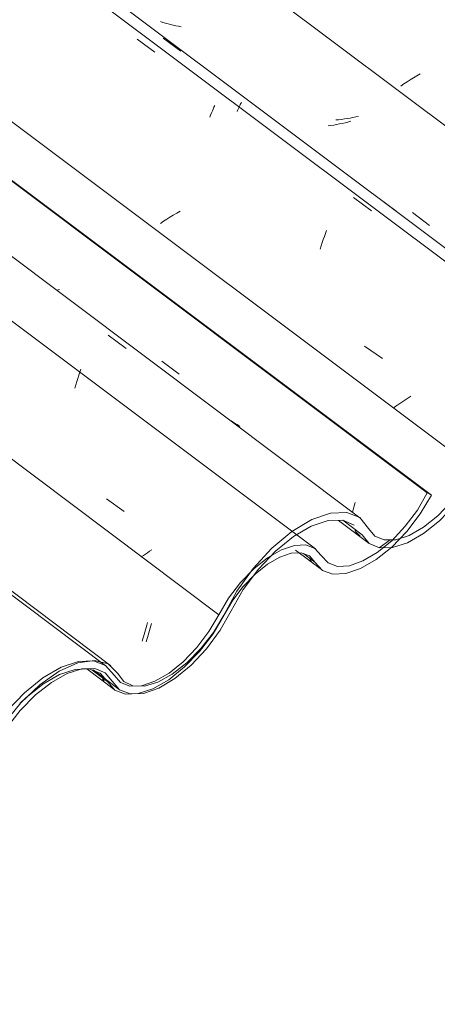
# Model space of a CAD drawing. Header units: millimetres. Extents: x 6528 to 21779, y 617 to 11154.
# Tile 59 of 106: x 15502 to 15726, y 4570 to 5100. Entities that reach past the tile are written whole.
import ezdxf

# ---------------------------------------------------------------- set-up
doc = ezdxf.new("R2010")
doc.units = ezdxf.units.MM
doc.layers.add('A-GLAZ-CWMG', color=7, linetype='Continuous', lineweight=5)
pattern_1 = [(35.687, (12963.13, 6495.37), (232.4107, 222.10645), [11.803, -202.805, -1359.185]), (35.687, (12963.13, 6495.37), (232.4107, 222.10645), [-214.608, 11.803, -202.805, -1144.577]), (35.687, (12963.13, 6495.37), (232.4107, 222.10645), [-429.216, 11.803, -417.413, -715.36]), (35.687, (12963.13, 6495.37), (232.4107, 222.10645), [-858.432, 11.803, -202.805, -500.752]), (35.687, (12963.13, 6495.37), (232.4107, 222.10645), [-1073.041, 11.803, -131.269, -357.68]), (35.687, (12963.13, 6495.37), (232.4107, 222.10645), [-1216.113, 11.803, -345.877]), (137.177, (13050.29, 6585.56), (-166.5234, 43.963), [6.535, -112.291, -752.566]), (137.177, (13050.29, 6585.56), (-166.5234, 43.963), [-118.826, 6.535, -112.291, -633.74]), (137.177, (13050.29, 6585.56), (-166.5234, 43.963), [-237.653, 6.535, -231.117, -396.088]), (137.177, (13050.29, 6585.56), (-166.5234, 43.963), [-475.305, 6.535, -112.291, -277.261]), (137.177, (13050.29, 6585.56), (-166.5234, 43.963), [-594.131, 6.535, -72.682, -198.044]), (137.177, (13050.29, 6585.56), (-166.5234, 43.963), [-673.349, 6.535, -191.508]), (247.064, (13079.337, 6716.79), (-65.88806, -266.0695), [12.3, -211.345, -1416.419]), (247.064, (13079.337, 6716.79), (-65.88806, -266.0695), [-223.645, 12.3, -211.345, -1192.774]), (247.064, (13079.337, 6716.79), (-65.88806, -266.0695), [-447.29, 12.3, -434.99, -745.484]), (247.064, (13079.337, 6716.79), (-65.88806, -266.0695), [-894.58, 12.3, -211.345, -521.839]), (247.064, (13079.337, 6716.79), (-65.88806, -266.0695), [-1118.225, 12.3, -136.796, -372.742]), (247.064, (13079.337, 6716.79), (-65.88806, -266.0695), [-1267.322, 12.3, -360.441])]

# ---------------------------------------------------------------- blocks, each defined once
blk = doc.blocks.new('FP_206-ISO_02')
at = {"layer": 'A-GLAZ-CWMG'}
blk.add_line((15548.41, 4751.9), (13490.73, 6296.31), dxfattribs=at)
blk = doc.blocks.new('FP_207-ISO_02')
at = {"layer": 'A-GLAZ-CWMG', "color": 9, "true_color": 0xc0c0c0}
for p, q in [((15569.14, 4770.19), (15569.5, 4771.45)), ((15569.5, 4771.45), (15569.86, 4772.73)), ((15569.86, 4772.73), (15570.2, 4774.04)), ((15570.2, 4774.04), (15570.54, 4775.36)), ((15567.66, 4765.41), (15568.04, 4766.56)), ((15568.04, 4766.56), (15568.41, 4767.74)), ((15568.41, 4767.74), (15568.78, 4768.95)), ((15568.78, 4768.95), (15569.14, 4770.19))]:
    blk.add_line(p, q, dxfattribs=at)
blk = doc.blocks.new('FP_208-ISO_02')
at = {"layer": 'A-GLAZ-CWMG'}
blk.add_line((15660.98, 4815.03), (13687.73, 6296.06), dxfattribs=at)
at = {"layer": 'A-GLAZ-CWMG', "color": 9, "true_color": 0xc0c0c0}
for p, q in [((15548.42, 4841.93), (15557.94, 4835.09)), ((15572.9, 4814.48), (15571.73, 4813.74)), ((15568.33, 4811.51), (15567.23, 4810.77)), ((15569.44, 4812.26), (15568.33, 4811.51)), ((15570.57, 4813), (15569.44, 4812.26)), ((15571.73, 4813.74), (15570.57, 4813))]:
    blk.add_line(p, q, dxfattribs=at)
blk = doc.blocks.new('FP_209-ISO_02')
at = {"layer": 'A-GLAZ-CWMG', "color": 9, "true_color": 0xc0c0c0}
for p, q in [((15523.16, 4954.64), (15521.7, 4954.29)), ((15680.82, 4834.88), (15681.18, 4836.14)), ((15681.18, 4836.14), (15681.53, 4837.43)), ((15681.53, 4837.43), (15681.88, 4838.74)), ((15681.88, 4838.74), (15682.22, 4840.06))]:
    blk.add_line(p, q, dxfattribs=at)
blk = doc.blocks.new('FP_210-ISO_02')
at = {"layer": 'A-GLAZ-CWMG'}
blk.add_line((15650.19, 4814.35), (15664.14, 4803.88), dxfattribs=at)
at = {"layer": 'A-GLAZ-CWMG', "color": 9, "true_color": 0xc0c0c0}
blk.add_line((15658.87, 4808.3), (15657.98, 4809.27), dxfattribs=at)
blk = doc.blocks.new('FP_211-ISO_02')
at = {"layer": 'A-GLAZ-CWMG'}
blk.add_line((15537.89, 4750.42), (15552.72, 4739.3), dxfattribs=at)
at = {"layer": 'A-GLAZ-CWMG', "color": 9, "true_color": 0xc0c0c0}
blk.add_line((15547.32, 4743.93), (15546.34, 4745.03), dxfattribs=at)
blk = doc.blocks.new('Rectangular Mullion - Telha Fibrocimento - Ondulada-V194-ISO_02')
at = {"layer": 'A-GLAZ-CWMG', "true_color": 0xc0c0c0}
h = blk.add_hatch(dxfattribs=at)
h.set_pattern_fill('FP_12', color=9, style=0, pattern_type=2)
h.set_pattern_definition(pattern_1)
h.paths.add_polyline_path([(14938.42, 4373.22), (14950.16, 4382.03), (14957.19, 4388.75), (14965.52, 4399.12), (14978.91, 4420.55), (14988.08, 4431.22), (14996.36, 4438.61), (15004.22, 4443.87), (15012.72, 4447.39), (15019.09, 4448.44), (15025.2, 4447.1), (15034.45, 4439.07), (15041.14, 4437.6), (15050.61, 4439.57), (15058.78, 4443.39), (15067.73, 4449.66), (15077.81, 4459.45), (15086.03, 4469.8), (15100.01, 4491.91), (15105.57, 4499.11), (15113.76, 4507.47), (15122.34, 4514.23), (15130.83, 4519), (15138.75, 4521.53), (15145.68, 4521.66), (15151.53, 4519.05), (15159.59, 4510.05), (15164.78, 4508.04), (15172.4, 4508.51), (15180.14, 4511.17), (15188.86, 4516.34), (15199.35, 4525.41), (15207.16, 4534.13), (15213.14, 4542.29), (15227.03, 4566.2), (15233.72, 4575.21), (15242.9, 4584.9), (15252.59, 4592.77), (15262.44, 4598.43), (15272.5, 4601.37), (15279.58, 4601.34), (15285.35, 4598.94), (15293.43, 4589.03), (15298.98, 4586.7), (15305.97, 4586.84), (15314.9, 4589.98), (15322.58, 4594.4), (15331.17, 4601.32), (15339.37, 4609.89), (15346.64, 4619.58), (15358.94, 4640.74), (15366.69, 4651.03), (15375.4, 4660.13), (15384.56, 4667.52), (15394.49, 4673.06), (15403.84, 4675.68), (15410.31, 4675.62), (15415.66, 4673.52), (15423.68, 4664.2), (15429.26, 4662), (15436.22, 4662.22), (15445.08, 4665.38), (15452.74, 4669.81), (15461.21, 4676.64), (15469.34, 4685.11), (15476.57, 4694.7), (15488.82, 4715.63), (15496.49, 4725.81), (15505.38, 4735.02), (15514.19, 4742.13), (15523.2, 4747.35), (15531.65, 4750.18), (15539.06, 4750.47), (15545.01, 4748.19), (15553.07, 4739.05), (15558.65, 4736.89), (15565.59, 4737.14), (15573.51, 4739.76), (15581.97, 4744.63), (15590.49, 4751.46), (15598.6, 4759.87), (15605.84, 4769.4), (15616.45, 4787.41), (15622.1, 4794.87), (15628.43, 4801.47), (15637.47, 4808.2), (15641.71, 4810.65), (15649.07, 4812.76), (15653.85, 4812.72), (15657.7, 4811.23), (15664.72, 4803.47), (15670.33, 4801.43), (15677.27, 4801.74), (15685.16, 4804.4), (15695.47, 4810.77), (15702.05, 4816.05), (15710.12, 4824.4), (15717.35, 4833.85), (15723.33, 4843.89), (15721.12, 4845.16), (15715.81, 4835.94), (15709.3, 4827.21), (15701.96, 4819.44), (15694.23, 4813.11), (15686.51, 4808.54), (15679.26, 4806.01), (15672.87, 4805.65), (15667.71, 4807.48), (15660.63, 4815.28), (15655.72, 4817.15), (15648.2, 4816.45), (15642.64, 4814.59), (15635.2, 4810.3), (15627.71, 4804.28), (15620.59, 4796.88), (15614.24, 4788.5), (15603.64, 4770.5), (15597.13, 4761.91), (15589.83, 4754.32), (15582.15, 4748.15), (15574.53, 4743.75), (15567.38, 4741.36), (15561.12, 4741.12), (15556.08, 4743.04), (15548.02, 4752.19), (15541.51, 4754.7), (15533.41, 4754.4), (15524.17, 4751.31), (15514.31, 4745.61), (15501.91, 4735.02), (15494.95, 4727.76), (15486.55, 4716.62), (15472.14, 4692.82), (15467.77, 4687.04), (15460.45, 4679.4), (15452.74, 4673.2), (15445.08, 4668.79), (15437.91, 4666.43), (15431.64, 4666.24), (15426.63, 4668.23), (15418.59, 4677.57), (15412.03, 4680.12), (15403.84, 4679.82), (15394.49, 4676.68), (15384.52, 4670.88), (15374.49, 4662.76), (15363.35, 4650.61), (15356.51, 4641.5), (15344.24, 4620.37), (15337.69, 4611.68), (15330.33, 4604.01), (15320.86, 4596.81), (15314.9, 4593.39), (15307.71, 4591.06), (15301.44, 4590.93), (15296.45, 4593.01), (15288.28, 4602.99), (15281.3, 4605.81), (15272.5, 4605.46), (15261.24, 4601.25), (15251.71, 4595.55), (15240.99, 4586.58), (15230.91, 4575.63), (15222.11, 4563.35), (15209.54, 4541.19), (15201.11, 4530.74), (15194.23, 4523.99), (15187.38, 4518.66), (15179.61, 4514.4), (15172.4, 4512.27), (15166.17, 4512.39), (15161.27, 4514.75), (15157.99, 4519.21), (15152.89, 4524.23), (15145.62, 4526.12), (15136.64, 4524.78), (15126.59, 4520.28), (15116.14, 4512.94), (15106, 4503.25), (15096.85, 4491.87), (15083.05, 4469.63), (15075.54, 4460.47), (15067.27, 4452.68), (15058.78, 4446.75), (15050.6, 4443.05), (15043.26, 4441.84), (15037.22, 4443.17), (15027.92, 4451.23), (15020.7, 4452.62), (15012.72, 4451.22), (15003.46, 4446.95), (14993.26, 4439.57), (14984.52, 4431.22), (14976.12, 4420.83), (14962.95, 4399.69), (14955.54, 4390.59), (14947.35, 4382.84), (14938.94, 4376.95)])
at = {"layer": 'A-GLAZ-CWMG'}
for p, q in [((15721.12, 4845.16), (13744.41, 6328.79)), ((15723.33, 4843.89), (13744.7, 6328.96)), ((15609.01, 4779.61), (13631.68, 6263.71)), ((15723.33, 4843.89), (15721.12, 4845.16)), ((15660.75, 4807.76), (15654.46, 4812.48)), ((15549.17, 4743.48), (15540.68, 4749.85))]:
    blk.add_line(p, q, dxfattribs=at)
for points in [[(15660.75, 4807.76, 0), (15664.72, 4803.47, 0), (15670.33, 4801.43, 0), (15677.27, 4801.74, 0), (15685.16, 4804.4, 0), (15693.58, 4809.26, 0), (15702.05, 4816.05, 0), (15710.12, 4824.4, 0), (15717.35, 4833.85, 0), (15723.33, 4843.89, 0)], [(15721.12, 4845.16, 0), (15715.81, 4835.94, 0), (15709.3, 4827.21, 0), (15701.97, 4819.45, 0), (15694.23, 4813.11, 0), (15686.51, 4808.54, 0), (15679.26, 4806.01, 0), (15672.87, 4805.65, 0), (15667.71, 4807.48, 0), (15664.07, 4811.4, 0)], [(15664.07, 4811.4, 0), (15660.63, 4815.28, 0), (15655.72, 4817.15, 0), (15649.61, 4816.92, 0), (15642.64, 4814.59, 0), (15635.2, 4810.3, 0), (15627.71, 4804.28, 0), (15620.59, 4796.88, 0), (15614.24, 4788.5, 0), (15609.01, 4779.61, 0)], [(15611.81, 4779.5, 0), (15616.45, 4787.41, 0), (15622.1, 4794.87, 0), (15628.43, 4801.47, 0), (15635.09, 4806.83, 0), (15641.71, 4810.65, 0), (15647.91, 4812.72, 0), (15653.34, 4812.91, 0), (15657.7, 4811.23, 0), (15660.75, 4807.76, 0)], [(15549.17, 4743.48, 0), (15553.07, 4739.05, 0), (15558.65, 4736.89, 0), (15565.59, 4737.14, 0), (15573.51, 4739.76, 0), (15581.97, 4744.63, 0), (15590.49, 4751.46, 0), (15598.6, 4759.87, 0), (15605.84, 4769.4, 0), (15611.81, 4779.5, 0)], [(15609.01, 4779.61, 0), (15603.64, 4770.5, 0), (15597.13, 4761.91, 0), (15589.83, 4754.32, 0), (15582.15, 4748.15, 0), (15574.53, 4743.75, 0), (15567.38, 4741.36, 0), (15561.12, 4741.12, 0), (15556.08, 4743.04, 0), (15552.55, 4747.01, 0)], [(15552.55, 4747.01, 0), (15548.02, 4752.19, 0), (15541.51, 4754.7, 0), (15533.41, 4754.4, 0), (15524.17, 4751.31, 0), (15514.31, 4745.61, 0), (15504.38, 4737.6, 0), (15494.95, 4727.76, 0), (15486.55, 4716.62, 0), (15479.65, 4704.83, 0)], [(15501.91, 4731.71, 0), (15505.11, 4734.81, 0), (15514.19, 4742.13, 0), (15523.2, 4747.35, 0), (15531.65, 4750.18, 0), (15539.06, 4750.47, 0), (15545.01, 4748.19, 0), (15549.17, 4743.48, 0)]]:
    blk.add_polyline3d(points, dxfattribs=at)
for name in ['FP_206-ISO_02', 'FP_208-ISO_02', 'FP_209-ISO_02', 'FP_207-ISO_02', 'FP_210-ISO_02', 'FP_211-ISO_02']:
    blk.add_blockref(name, (0, 0), dxfattribs=at)
blk = doc.blocks.new('FP_214-ISO_02')
at = {"layer": 'A-GLAZ-CWMG'}
blk.add_line((15673.32, 4830.39), (15689.9, 4817.95), dxfattribs=at)
at = {"layer": 'A-GLAZ-CWMG', "color": 9, "true_color": 0xc0c0c0}
for p, q in [((15683.05, 4823.96), (15682.15, 4825.01)), ((15683.97, 4822.93), (15683.05, 4823.96)), ((15684.91, 4821.93), (15683.97, 4822.93))]:
    blk.add_line(p, q, dxfattribs=at)
blk = doc.blocks.new('FP_215-ISO_02')
at = {"layer": 'A-GLAZ-CWMG'}
blk.add_line((15541.3, 4749.85), (15555.24, 4739.38), dxfattribs=at)
blk = doc.blocks.new('FP_219-ISO_02')
at = {"layer": 'A-GLAZ-CWMG'}
blk.add_line((15550.88, 4752.16), (13493.2, 6296.57), dxfattribs=at)
blk = doc.blocks.new('FP_220-ISO_02')
at = {"layer": 'A-GLAZ-CWMG', "color": 9, "true_color": 0xc0c0c0}
for p, q in [((15571.71, 4771.06), (15572.07, 4772.33)), ((15572.07, 4772.33), (15572.42, 4773.62)), ((15572.42, 4773.62), (15572.76, 4774.94)), ((15569.85, 4765.09), (15570.23, 4766.23)), ((15570.23, 4766.23), (15570.6, 4767.4)), ((15570.6, 4767.4), (15570.98, 4768.59)), ((15570.98, 4768.59), (15571.34, 4769.81)), ((15571.34, 4769.81), (15571.71, 4771.06))]:
    blk.add_line(p, q, dxfattribs=at)
blk = doc.blocks.new('FP_221-ISO_02')
at = {"layer": 'A-GLAZ-CWMG'}
blk.add_line((15684.88, 4831.82), (13627.2, 6376.22), dxfattribs=at)
at = {"layer": 'A-GLAZ-CWMG', "color": 9, "true_color": 0xc0c0c0}
for p, q in [((15549.38, 4930.07), (15559.01, 4923.03)), ((15533.59, 4908.52), (15534.13, 4910.15)), ((15534.13, 4910.15), (15534.67, 4911.73)), ((15531.98, 4903.42), (15532.52, 4905.16)), ((15532.52, 4905.16), (15533.05, 4906.86)), ((15533.05, 4906.86), (15533.59, 4908.52)), ((15531.46, 4901.64), (15531.98, 4903.42)), ((15617.16, 4882.99), (15615.54, 4883.96)), ((15618.74, 4881.96), (15617.16, 4882.99)), ((15620.28, 4880.87), (15618.74, 4881.96))]:
    blk.add_line(p, q, dxfattribs=at)
blk = doc.blocks.new('FP_222-ISO_02')
at = {"layer": 'A-GLAZ-CWMG', "color": 9, "true_color": 0xc0c0c0}
blk.add_line((15578.31, 4916.08), (15587.57, 4909.05), dxfattribs=at)
blk = doc.blocks.new('FP_223-ISO_02')
at = {"layer": 'A-GLAZ-CWMG'}
blk.add_line((15815.43, 4906.22), (13838.77, 6389.82), dxfattribs=at)
at = {"layer": 'A-GLAZ-CWMG', "color": 9, "true_color": 0xc0c0c0}
for p, q in [((15564.94, 5089.52), (15574.56, 5082.49)), ((15605.92, 5051.85), (15606.34, 5052.81)), ((15606.34, 5052.81), (15606.74, 5053.73)), ((15604.07, 5047.47), (15604.55, 5048.64)), ((15604.55, 5048.64), (15605.02, 5049.76)), ((15605.02, 5049.76), (15605.48, 5050.83)), ((15605.48, 5050.83), (15605.92, 5051.85)), ((15681.42, 5004.19), (15691.02, 4997.13)), ((15584.46, 4994.78), (15582.67, 4993.68)), ((15586.28, 4995.88), (15584.46, 4994.78)), ((15588.12, 4996.96), (15586.28, 4995.88)), ((15579.19, 4991.44), (15577.5, 4990.31)), ((15580.91, 4992.56), (15579.19, 4991.44)), ((15582.67, 4993.68), (15580.91, 4992.56)), ((15665.72, 4983.29), (15666.26, 4984.91)), ((15666.26, 4984.91), (15666.81, 4986.49)), ((15663.56, 4976.42), (15664.09, 4978.2)), ((15664.09, 4978.2), (15664.63, 4979.93)), ((15664.63, 4979.93), (15665.17, 4981.63)), ((15665.17, 4981.63), (15665.72, 4983.29)), ((15687.42, 4924.25), (15697.03, 4917.55)), ((15707.35, 4894.03), (15705.77, 4892.96)), ((15708.95, 4895.09), (15707.35, 4894.03)), ((15710.59, 4896.15), (15708.95, 4895.09)), ((15712.26, 4897.2), (15710.59, 4896.15)), ((15704.23, 4891.89), (15702.72, 4890.82)), ((15705.77, 4892.96), (15704.23, 4891.89))]:
    blk.add_line(p, q, dxfattribs=at)
blk = doc.blocks.new('FP_224-ISO_02')
at = {"layer": 'A-GLAZ-CWMG', "color": 9, "true_color": 0xc0c0c0}
for p, q in [((15669.29, 5043), (15667.76, 5042.78)), ((15670.81, 5043.25), (15669.29, 5043)), ((15672.34, 5043.52), (15670.81, 5043.25)), ((15673.86, 5043.83), (15672.34, 5043.52)), ((15675.38, 5044.15), (15673.86, 5043.83)), ((15676.89, 5044.5), (15675.38, 5044.15)), ((15678.4, 5044.88), (15676.89, 5044.5)), ((15679.9, 5045.27), (15678.4, 5044.88))]:
    blk.add_line(p, q, dxfattribs=at)
blk = doc.blocks.new('FP_225-ISO_02')
at = {"layer": 'A-GLAZ-CWMG', "color": 9, "true_color": 0xc0c0c0}
for p, q in [((15713.71, 5068.71), (15711.94, 5067.6)), ((15715.52, 5069.81), (15713.71, 5068.71)), ((15717.35, 5070.9), (15715.52, 5069.81)), ((15708.5, 5065.36), (15706.83, 5064.23)), ((15710.2, 5066.48), (15708.5, 5065.36)), ((15711.94, 5067.6), (15710.2, 5066.48))]:
    blk.add_line(p, q, dxfattribs=at)
blk = doc.blocks.new('Rectangular Mullion - Telha Fibrocimento - Ondulada-V213-ISO_02')
at = {"layer": 'A-GLAZ-CWMG', "true_color": 0xc0c0c0}
h = blk.add_hatch(dxfattribs=at)
h.set_pattern_fill('FP_12', color=9, style=0, pattern_type=2)
h.set_pattern_definition(pattern_1)
h.paths.add_polyline_path([(15334.9, 4602.13), (15346.64, 4610.94), (15353.67, 4617.66), (15362.01, 4628.03), (15376.34, 4650.61), (15384.56, 4660.13), (15392.84, 4667.52), (15400.71, 4672.78), (15409.21, 4676.3), (15415.57, 4677.35), (15421.69, 4676.01), (15430.93, 4667.98), (15437.62, 4666.51), (15447.08, 4668.48), (15455.26, 4672.3), (15464.21, 4678.57), (15474.3, 4688.36), (15482.51, 4698.71), (15496.49, 4720.82), (15502.06, 4728.02), (15510.25, 4736.38), (15518.83, 4743.14), (15527.31, 4747.91), (15535.24, 4750.44), (15542.17, 4750.57), (15548.02, 4747.96), (15556.08, 4738.96), (15561.91, 4736.98), (15568.89, 4737.42), (15576.63, 4740.09), (15585.35, 4745.25), (15594.09, 4752.45), (15603.64, 4763.04), (15609.63, 4771.2), (15622.09, 4793.18), (15630.21, 4804.12), (15639.38, 4813.81), (15649.07, 4821.68), (15658.92, 4827.34), (15668.99, 4830.28), (15676.06, 4830.25), (15682.18, 4827.43), (15689.91, 4817.94), (15695.47, 4815.61), (15702.45, 4815.75), (15712.34, 4819.44), (15719.07, 4823.31), (15727.66, 4830.23), (15735.85, 4838.8), (15743.13, 4848.49), (15755.42, 4869.65), (15763.17, 4879.94), (15771.88, 4889.04), (15781.05, 4896.43), (15790.98, 4901.97), (15800.33, 4904.59), (15806.8, 4904.53), (15812.14, 4902.43), (15820.17, 4893.11), (15825.74, 4890.91), (15832.7, 4891.13), (15841.56, 4894.29), (15849.22, 4898.72), (15857.7, 4905.55), (15865.82, 4914.02), (15873.06, 4923.61), (15886.45, 4946.06), (15892.98, 4954.72), (15901.6, 4963.72), (15910.67, 4971.04), (15919.69, 4976.26), (15928.14, 4979.09), (15935.55, 4979.38), (15941.5, 4977.1), (15949.55, 4967.96), (15955.13, 4965.8), (15962.08, 4966.05), (15970, 4968.68), (15978.46, 4973.54), (15986.98, 4980.37), (15995.08, 4988.78), (16002.32, 4998.31), (16012.93, 5016.32), (16018.58, 5023.78), (16025.03, 5030.48), (16033.96, 5037.11), (16038.19, 5039.56), (16045.56, 5041.67), (16050.34, 5041.63), (16054.19, 5040.14), (16061.21, 5032.38), (16066.81, 5030.34), (16073.76, 5030.65), (16081.65, 5033.31), (16091.95, 5039.68), (16098.54, 5044.96), (16106.61, 5053.31), (16113.83, 5062.76), (16119.81, 5072.8), (16117.61, 5074.07), (16112.29, 5064.85), (16103.12, 5053.3), (16098.46, 5048.36), (16090.72, 5042.02), (16083, 5037.45), (16075.74, 5034.92), (16069.35, 5034.56), (16064.2, 5036.39), (16057.12, 5044.19), (16052.2, 5046.07), (16044.68, 5045.36), (16039.12, 5043.5), (16031.69, 5039.21), (16024.2, 5033.19), (16017.08, 5025.79), (16010.73, 5017.41), (16000.13, 4999.41), (15991.16, 4988.27), (15986.31, 4983.23), (15978.64, 4977.06), (15971.01, 4972.66), (15963.87, 4970.27), (15957.6, 4970.03), (15952.56, 4971.95), (15944.5, 4981.1), (15938, 4983.61), (15929.9, 4983.31), (15920.66, 4980.22), (15910.79, 4974.52), (15900.86, 4966.51), (15891.43, 4956.67), (15883.03, 4945.54), (15870.78, 4924.59), (15862.59, 4914.21), (15856.93, 4908.31), (15849.22, 4902.11), (15841.56, 4897.7), (15834.4, 4895.34), (15828.13, 4895.15), (15823.11, 4897.14), (15815.08, 4906.48), (15808.51, 4909.03), (15800.33, 4908.73), (15790.98, 4905.59), (15781.01, 4899.79), (15770.97, 4891.67), (15761.46, 4881.69), (15753, 4870.41), (15740.72, 4849.28), (15734.17, 4840.59), (15726.81, 4832.92), (15717.35, 4825.72), (15711.38, 4822.3), (15704.2, 4819.97), (15697.93, 4819.84), (15692.94, 4821.92), (15684.77, 4831.9), (15677.78, 4834.72), (15668.99, 4834.37), (15658.92, 4830.88), (15648.2, 4824.46), (15637.47, 4815.49), (15627.4, 4804.54), (15618.59, 4792.26), (15606.02, 4770.1), (15599.28, 4761.36), (15591.75, 4753.7), (15583.87, 4747.57), (15576.1, 4743.31), (15568.89, 4741.18), (15561.91, 4741.65), (15557.75, 4743.66), (15554.47, 4748.12), (15549.38, 4753.14), (15542.1, 4755.03), (15533.13, 4753.69), (15523.08, 4749.19), (15512.62, 4741.85), (15501.78, 4731.29), (15493.34, 4720.78), (15479.53, 4698.54), (15472.02, 4689.38), (15463.75, 4681.59), (15455.26, 4675.66), (15447.08, 4671.96), (15439.74, 4670.75), (15433.7, 4672.08), (15424.4, 4680.14), (15417.54, 4681.59), (15409.21, 4680.13), (15399.94, 4675.86), (15390.34, 4669.06), (15381, 4660.13), (15372.6, 4649.74), (15359.44, 4628.6), (15352.02, 4619.5), (15343.84, 4611.75), (15335.43, 4605.86)])
at = {"layer": 'A-GLAZ-CWMG'}
for p, q in [((15876.13, 4933.74), (13897.49, 6418.82)), ((15746.08, 4858.48), (13768.55, 6342.73)), ((15686.11, 4822.61), (15675.59, 4830.5))]:
    blk.add_line(p, q, dxfattribs=at)
for points in [[(15686.11, 4822.61, 0), (15689.91, 4817.94, 0), (15695.47, 4815.61, 0), (15702.45, 4815.75, 0), (15710.46, 4818.36, 0), (15719.03, 4823.28, 0), (15727.66, 4830.23, 0), (15735.85, 4838.8, 0), (15743.13, 4848.49, 0), (15749.07, 4858.75, 0)], [(15746.08, 4858.48, 0), (15740.72, 4849.28, 0), (15734.17, 4840.59, 0), (15726.81, 4832.92, 0), (15719.07, 4826.7, 0), (15711.38, 4822.3, 0), (15704.2, 4819.97, 0), (15697.93, 4819.84, 0), (15692.94, 4821.92, 0), (15689.51, 4826.09, 0)], [(15689.51, 4826.09, 0), (15684.77, 4831.9, 0), (15677.78, 4834.72, 0), (15668.99, 4834.37, 0), (15658.92, 4830.88, 0), (15648.2, 4824.46, 0), (15637.47, 4815.49, 0), (15627.4, 4804.54, 0), (15618.59, 4792.26, 0), (15611.59, 4779.41, 0)], [(15615.5, 4781.64, 0), (15622.09, 4793.18, 0), (15630.21, 4804.12, 0), (15639.38, 4813.81, 0), (15649.07, 4821.68, 0), (15658.71, 4827.27, 0), (15667.72, 4830.25, 0), (15675.59, 4830.45, 0), (15681.84, 4827.85, 0)], [(15551.57, 4743.78, 0), (15555.53, 4739.17, 0), (15561.27, 4736.95, 0), (15568.44, 4737.26, 0), (15576.63, 4740.09, 0), (15585.35, 4745.25, 0), (15594.09, 4752.45, 0), (15602.35, 4761.28, 0), (15609.63, 4771.2, 0), (15615.5, 4781.64, 0)], [(15611.59, 4779.41, 0), (15606.02, 4770.1, 0), (15599.28, 4761.36, 0), (15591.75, 4753.7, 0), (15583.87, 4747.57, 0), (15576.1, 4743.31, 0), (15568.89, 4741.18, 0), (15562.65, 4741.3, 0), (15557.75, 4743.66, 0), (15554.47, 4748.12, 0)], [(15554.47, 4748.12, 0), (15549.38, 4753.14, 0), (15542.1, 4755.03, 0), (15533.13, 4753.69, 0), (15523.08, 4749.19, 0), (15512.62, 4741.85, 0), (15502.48, 4732.16, 0), (15493.34, 4720.78, 0), (15485.81, 4708.48, 0)], [(15488.59, 4708.37, 0), (15494.7, 4718.5, 0), (15502.06, 4728.02, 0), (15510.25, 4736.38, 0), (15518.83, 4743.14, 0), (15527.31, 4747.91, 0), (15535.24, 4750.44, 0), (15542.17, 4750.57, 0), (15547.71, 4748.31, 0), (15551.57, 4743.78, 0)]]:
    blk.add_polyline3d(points, dxfattribs=at)
for name in ['FP_225-ISO_02', 'FP_223-ISO_02', 'FP_221-ISO_02', 'FP_224-ISO_02', 'FP_219-ISO_02', 'FP_222-ISO_02', 'FP_220-ISO_02', 'FP_214-ISO_02', 'FP_215-ISO_02']:
    blk.add_blockref(name, (0, 0), dxfattribs=at)
blk = doc.blocks.new('FP_235-ISO_02')
at = {"layer": 'A-GLAZ-CWMG'}
blk.add_line((15822.98, 4907.78), (13847.9, 6390.19), dxfattribs=at)
at = {"layer": 'A-GLAZ-CWMG', "color": 9, "true_color": 0xc0c0c0}
for p, q in [((15578.97, 5090.09), (15588.51, 5083.01)), ((15619.53, 5052.17), (15619.87, 5052.91)), ((15619.87, 5052.91), (15620.2, 5053.62)), ((15620.2, 5053.62), (15620.5, 5054.27)), ((15620.5, 5054.27), (15620.79, 5054.89)), ((15620.79, 5054.89), (15621.06, 5055.46)), ((15618.8, 5050.55), (15619.17, 5051.38)), ((15619.17, 5051.38), (15619.53, 5052.17)), ((15694.58, 5004.17), (15704.11, 4997.07))]:
    blk.add_line(p, q, dxfattribs=at)
blk = doc.blocks.new('FP_236-ISO_02')
at = {"layer": 'A-GLAZ-CWMG', "color": 9, "true_color": 0xc0c0c0}
for p, q in [((15578.87, 5098.49), (15577.53, 5098.95)), ((15580.23, 5098.06), (15578.87, 5098.49)), ((15581.6, 5097.67), (15580.23, 5098.06)), ((15582.99, 5097.31), (15581.6, 5097.67)), ((15584.39, 5096.98), (15582.99, 5097.31)), ((15585.81, 5096.68), (15584.39, 5096.98)), ((15587.24, 5096.42), (15585.81, 5096.68)), ((15588.69, 5096.2), (15587.24, 5096.42)), ((15681.07, 5047.29), (15679.54, 5047.01)), ((15682.59, 5047.6), (15681.07, 5047.29)), ((15684.11, 5047.93), (15682.59, 5047.6)), ((15673.41, 5046.14), (15671.88, 5045.99)), ((15674.94, 5046.32), (15673.41, 5046.14)), ((15676.48, 5046.52), (15674.94, 5046.32)), ((15678.01, 5046.75), (15676.48, 5046.52)), ((15679.54, 5047.01), (15678.01, 5046.75)), ((15713.12, 4996.17), (15722.37, 4989.15))]:
    blk.add_line(p, q, dxfattribs=at)
blk = doc.blocks.new('Rectangular Mullion - Telha Fibrocimento - Ondulada-1908999-ISO_02')
at = {"layer": 'A-GLAZ-CWMG'}
for name in ['FP_235-ISO_02', 'FP_236-ISO_02']:
    blk.add_blockref(name, (0, 0), dxfattribs=at)

msp = doc.modelspace()

# ---------------------------------------------------------------- block references
at = {"layer": 'A-GLAZ-CWMG'}
for name in ['Rectangular Mullion - Telha Fibrocimento - Ondulada-1908999-ISO_02', 'Rectangular Mullion - Telha Fibrocimento - Ondulada-V213-ISO_02', 'Rectangular Mullion - Telha Fibrocimento - Ondulada-V194-ISO_02']:
    msp.add_blockref(name, (0, 0), dxfattribs=at)

doc.saveas('drawing.dxf')
